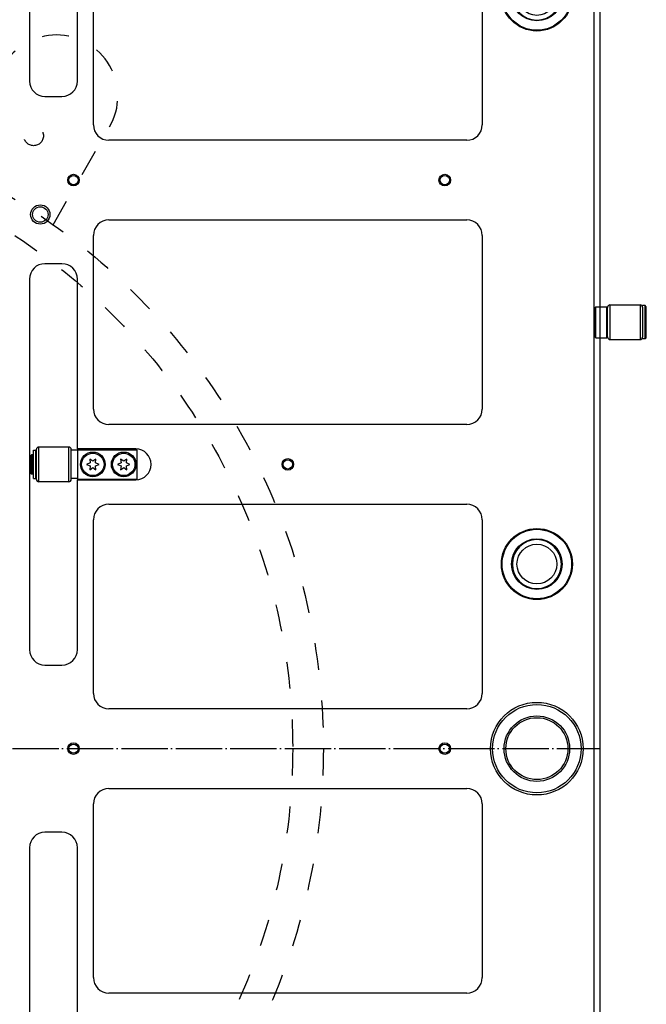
# Model space of a CAD drawing. Extents: x -1809 to 6113, y -4129 to 1471.
# Tile 156 of 197: x 3990 to 4152, y -1888 to -1633. Entities that reach past the tile are written whole.
import ezdxf

# ---------------------------------------------------------------- set-up
doc = ezdxf.new("R2010")
doc.units = 0
doc.linetypes.add('DASHED', pattern=[15, 7, -8])
doc.linetypes.add('DOT_CENTER', pattern=[14, 12, -1, 0, -1])
doc.layers.get('0').update_dxf_attribs({"linetype": 'CONTINUOUS'})
doc.layers.add('1', color=7, linetype='CONTINUOUS')

# ---------------------------------------------------------------- blocks, each defined once
blk = doc.blocks.new('E7018-24101__193', base_point=(4138.86, -1521.88))
at = {"color": 1, "linetype": 'CONTINUOUS'}
for p, q in [((4138.86, -2117.88), (4138.86, -1525.88)), ((3992.66, -1552.9), (3992.66, -1648.9)), ((4005.06, -1648.9), (4005.06, -1604.9)), ((4009.2, -1660.23), (4009.2, -1615.23)), ((4109.88, -1615.23), (4109.88, -1660.23)), ((3996.66, -1652.9), (4001.06, -1652.9)), ((4105.88, -1664.23), (4013.2, -1664.23)), ((4013.2, -1684.89), (4105.88, -1684.89)), ((4009.2, -1733.89), (4009.2, -1688.89)), ((4109.88, -1688.89), (4109.88, -1733.89)), ((4001.06, -1696.22), (3996.66, -1696.22)), ((3992.66, -1700.22), (3992.66, -1796.22)), ((4005.06, -1744.22), (4005.06, -1700.22)), ((4105.88, -1737.89), (4013.2, -1737.89)), ((4005.06, -1744.22), (4005.06, -1744.42)), ((4020.16, -1744.22), (4005.06, -1744.22)), ((4005.06, -1744.42), (4005.06, -1744.52)), ((4005.06, -1744.52), (4005.06, -1751.92)), ((4005.06, -1751.92), (4005.06, -1752.02)), ((4005.06, -1752.02), (4005.06, -1752.22)), ((4005.06, -1796.22), (4005.06, -1752.22)), ((4005.06, -1752.22), (4020.16, -1752.22)), ((4013.2, -1758.55), (4105.88, -1758.55)), ((4009.2, -1807.55), (4009.2, -1762.55)), ((4109.88, -1762.55), (4109.88, -1807.55)), ((3996.66, -1800.22), (4001.06, -1800.22)), ((4105.88, -1811.55), (4013.2, -1811.55)), ((4013.2, -1832.21), (4105.88, -1832.21)), ((4009.2, -1881.21), (4009.2, -1836.21)), ((4109.88, -1836.21), (4109.88, -1881.21)), ((4001.06, -1843.54), (3996.66, -1843.54)), ((3992.66, -1847.54), (3992.66, -1943.54)), ((4005.06, -1891.54), (4005.06, -1847.54)), ((4105.88, -1885.21), (4013.2, -1885.21))]:
    blk.add_line(p, q, dxfattribs=at)
for centre, radius in [((4124.03, -1626.73), 9.2), ((4124.03, -1626.73), 9), ((4124.03, -1626.73), 6.55), ((4004.06, -1674.56), 1.5), ((4004.06, -1674.56), 1.2), ((4100.18, -1674.56), 1.5), ((4100.18, -1674.56), 1.2), ((3995.46, -1683.48), 2.5), ((3995.46, -1683.48), 2), ((4059.54, -1748.22), 1.5), ((4059.54, -1748.22), 1.2), ((4124.03, -1774.05), 9.2), ((4124.03, -1774.05), 9), ((4124.03, -1774.05), 6.55), ((4004.06, -1821.88), 1.5), ((4004.06, -1821.88), 1.2), ((4100.18, -1821.88), 1.5), ((4100.18, -1821.88), 1.2)]:
    blk.add_circle(centre, radius, dxfattribs=at)
for centre, radius, start, end in [((4124.03, -1626.73), 6.35, 90, -90), ((4124.03, -1626.73), 6.35, -90, 90), ((3996.66, -1648.9), 4, 180, -90), ((4001.06, -1648.9), 4, -90, 0), ((4013.2, -1660.23), 4, 180, -90), ((4105.88, -1660.23), 4, -90, 0), ((4013.2, -1688.89), 4, 90, 180), ((4105.88, -1688.89), 4, 0, 90), ((3996.66, -1700.22), 4, 90, 180), ((4001.06, -1700.22), 4, 0, 90), ((4013.2, -1733.89), 4, 180, -90), ((4105.88, -1733.89), 4, -90, 0), ((4020.16, -1748.22), 4, -90, 90), ((4013.2, -1762.55), 4, 90, 180), ((4105.88, -1762.55), 4, 0, 90), ((4124.03, -1774.05), 6.35, 90, -90), ((4124.03, -1774.05), 6.35, -90, 90), ((3996.66, -1796.22), 4, 180, -90), ((4001.06, -1796.22), 4, -90, 0), ((4013.2, -1807.55), 4, 180, -90), ((4105.88, -1807.55), 4, -90, 0), ((4013.2, -1836.21), 4, 90, 180), ((4105.88, -1836.21), 4, 0, 90), ((3996.66, -1847.54), 4, 90, 180), ((4001.06, -1847.54), 4, 0, 90), ((4013.2, -1881.21), 4, 180, -90), ((4105.88, -1881.21), 4, -90, 0)]:
    blk.add_arc(centre, radius, start, end, dxfattribs=at)
blk = doc.blocks.new('23796-0S111__234', base_point=(4020.56, -1744.42))
at = {"color": 1, "linetype": 'CONTINUOUS'}
for p, q in [((4005.06, -1744.52), (4003.46, -1744.52)), ((4003.46, -1745.72), (4003.46, -1744.52)), ((4005.06, -1744.42), (4020.56, -1744.42)), ((4005.06, -1744.42), (4005.06, -1744.52)), ((4005.06, -1744.52), (4005.06, -1751.92)), ((4020.56, -1752.02), (4020.56, -1744.42)), ((3992.96, -1745.92), (3993.16, -1745.72)), ((3992.96, -1745.92), (3992.96, -1750.52)), ((3993.56, -1745.72), (3993.16, -1745.72)), ((3993.16, -1748.22), (3993.16, -1745.72)), ((3993.56, -1746.62), (3993.56, -1745.72)), ((3993.56, -1748.22), (3993.56, -1746.62)), ((3993.56, -1746.62), (3993.66, -1746.62)), ((3994.46, -1745.72), (3994.26, -1745.72)), ((3994.26, -1746.62), (3994.26, -1745.72)), ((3994.26, -1748.22), (3994.26, -1746.62)), ((4003.46, -1750.72), (4003.46, -1745.72)), ((3993.16, -1750.72), (3993.16, -1748.22)), ((3993.56, -1749.82), (3993.56, -1748.22)), ((3993.56, -1750.72), (3993.56, -1749.82)), ((3993.56, -1749.82), (3993.66, -1749.82)), ((3994.26, -1749.82), (3994.26, -1748.22)), ((3994.26, -1750.72), (3994.26, -1749.82)), ((3992.96, -1750.52), (3993.16, -1750.72)), ((3993.56, -1750.72), (3993.16, -1750.72)), ((3994.46, -1750.72), (3994.26, -1750.72)), ((4003.46, -1751.92), (4003.46, -1750.72)), ((4005.06, -1751.92), (4003.46, -1751.92)), ((4005.06, -1751.92), (4005.06, -1752.02)), ((4005.06, -1752.02), (4020.56, -1752.02))]:
    blk.add_line(p, q, dxfattribs=at)
for centre in [(4009.06, -1748.22), (4017.06, -1748.22)]:
    blk.add_circle(centre, 3.2, dxfattribs=at)
blk = doc.blocks.new('WASHER1__235', base_point=(3994.26, -1744.57))
at = {"color": 1, "linetype": 'CONTINUOUS'}
for p, q in [((3993.66, -1744.57), (3994.26, -1744.57)), ((3993.66, -1751.87), (3993.66, -1744.57)), ((3994.26, -1745.72), (3994.26, -1744.57)), ((3994.26, -1746.62), (3994.26, -1745.72)), ((3994.26, -1748.22), (3994.26, -1746.62)), ((3994.26, -1749.82), (3994.26, -1748.22)), ((3994.26, -1750.72), (3994.26, -1749.82)), ((3993.66, -1751.87), (3994.26, -1751.87)), ((3994.26, -1751.87), (3994.26, -1750.72))]:
    blk.add_line(p, q, dxfattribs=at)
blk = doc.blocks.new('BEARING_HK0509__236', base_point=(4003.46, -1743.72))
at = {"color": 1, "linetype": 'CONTINUOUS'}
for p, q in [((3994.46, -1752.12), (3994.46, -1744.32)), ((4002.86, -1743.72), (3995.06, -1743.72)), ((3995.06, -1752.72), (3995.06, -1743.72)), ((4002.86, -1752.72), (4002.86, -1743.72)), ((4003.46, -1744.52), (4003.46, -1744.32)), ((4003.46, -1745.72), (4003.46, -1744.52)), ((4003.46, -1750.72), (4003.46, -1745.72)), ((4002.86, -1752.72), (3995.06, -1752.72)), ((4003.46, -1751.92), (4003.46, -1750.72)), ((4003.46, -1752.12), (4003.46, -1751.92))]:
    blk.add_line(p, q, dxfattribs=at)
for centre, start, end in [((3995.06, -1744.32), 90, 180), ((4002.86, -1744.32), 0, 90), ((3995.06, -1752.12), 180, -90), ((4002.86, -1752.12), -90, 0)]:
    blk.add_arc(centre, 0.6, start, end, dxfattribs=at)
blk = doc.blocks.new('BEARING_ASSY2_6__237', base_point=(4020.56, -1743.72))
for name, p in [('23796-0S111__234', (4020.56, -1744.42)), ('WASHER1__235', (3994.26, -1744.57)), ('BEARING_HK0509__236', (4003.46, -1743.72))]:
    blk.add_blockref(name, p)
blk = doc.blocks.new('E2812-23753-0__242', base_point=(4152.36, -1707.09))
at = {"color": 1, "linetype": 'CONTINUOUS'}
for p, q in [((4138.86, -1708.89), (4139.06, -1708.89)), ((4152.06, -1707.09), (4151.36, -1707.09)), ((4151.36, -1707.49), (4151.36, -1707.09)), ((4151.36, -1707.49), (4151.36, -1708.89)), ((4151.36, -1708.89), (4151.36, -1713.89)), ((4152.06, -1715.69), (4152.06, -1707.09)), ((4152.36, -1707.39), (4152.06, -1707.09)), ((4152.36, -1715.39), (4152.36, -1707.39)), ((4138.86, -1713.89), (4139.06, -1713.89)), ((4151.36, -1713.89), (4151.36, -1715.29)), ((4151.36, -1715.69), (4151.36, -1715.29)), ((4152.06, -1715.69), (4151.36, -1715.69)), ((4152.36, -1715.39), (4152.06, -1715.69))]:
    blk.add_line(p, q, dxfattribs=at)
blk = doc.blocks.new('BEARING_HK0509__243', base_point=(4151.36, -1706.89))
at = {"color": 1, "linetype": 'CONTINUOUS'}
for p, q in [((4142.36, -1707.49), (4142.36, -1707.59)), ((4142.36, -1711.39), (4142.36, -1707.59)), ((4142.96, -1706.89), (4142.96, -1715.89)), ((4142.96, -1706.89), (4150.76, -1706.89)), ((4150.76, -1706.89), (4150.76, -1715.89)), ((4151.36, -1707.49), (4151.36, -1708.89)), ((4151.36, -1708.89), (4151.36, -1713.89)), ((4142.36, -1715.19), (4142.36, -1711.39)), ((4151.36, -1713.89), (4151.36, -1715.29)), ((4142.36, -1715.19), (4142.36, -1715.29)), ((4142.96, -1715.89), (4150.76, -1715.89))]:
    blk.add_line(p, q, dxfattribs=at)
for centre, start, end in [((4142.96, -1707.49), 90, 180), ((4150.76, -1707.49), 0, 90), ((4142.96, -1715.29), 180, -90), ((4150.76, -1715.29), -90, 0)]:
    blk.add_arc(centre, 0.6, start, end, dxfattribs=at)
blk = doc.blocks.new('24791-0S111__244', base_point=(4142.36, -1707.39))
at = {"color": 1, "linetype": 'CONTINUOUS'}
for p, q in [((4139.06, -1707.59), (4139.26, -1707.39)), ((4139.06, -1711.39), (4139.06, -1707.59)), ((4139.26, -1707.39), (4142.16, -1707.39)), ((4139.26, -1711.39), (4139.26, -1707.39)), ((4142.36, -1707.59), (4142.16, -1707.39)), ((4142.16, -1711.39), (4142.16, -1707.39)), ((4142.36, -1711.39), (4142.36, -1707.59)), ((4139.06, -1715.19), (4139.06, -1711.39)), ((4139.26, -1715.39), (4139.26, -1711.39)), ((4142.16, -1715.39), (4142.16, -1711.39)), ((4142.36, -1715.19), (4142.36, -1711.39)), ((4139.06, -1715.19), (4139.26, -1715.39)), ((4139.26, -1715.39), (4142.16, -1715.39)), ((4142.36, -1715.19), (4142.16, -1715.39))]:
    blk.add_line(p, q, dxfattribs=at)
blk = doc.blocks.new('BEARING_ASSY1_7__245', base_point=(4152.36, -1706.89))
for name, p in [('E2812-23753-0__242', (4152.36, -1707.09)), ('24791-0S111__244', (4142.36, -1707.39)), ('BEARING_HK0509__243', (4151.36, -1706.89))]:
    blk.add_blockref(name, p)
blk = doc.blocks.new('BEARINGS__258', base_point=(4152.36, -1569.57))
for name, p in [('BEARING_ASSY1_7__245', (4152.36, -1706.89)), ('BEARING_ASSY2_6__237', (4020.56, -1743.72))]:
    blk.add_blockref(name, p)
blk = doc.blocks.new('0515-2034_M3X12_10__274', base_point=(4019.96, -1745.32))
at = {"color": 1, "linetype": 'CONTINUOUS'}
for p, q in [((4017.06, -1747.42), (4016.26, -1746.83)), ((4016.26, -1746.83), (4016.37, -1747.82)), ((4017.86, -1746.83), (4017.06, -1747.42)), ((4017.75, -1747.82), (4017.86, -1746.83)), ((4016.37, -1747.82), (4015.46, -1748.22)), ((4015.46, -1748.22), (4016.37, -1748.62)), ((4016.37, -1748.62), (4016.26, -1749.6)), ((4016.26, -1749.6), (4017.06, -1749.02)), ((4017.06, -1749.02), (4017.86, -1749.6)), ((4018.66, -1748.22), (4017.75, -1747.82)), ((4017.75, -1748.62), (4018.66, -1748.22)), ((4017.86, -1749.6), (4017.75, -1748.62))]:
    blk.add_line(p, q, dxfattribs=at)
blk.add_circle((4017.06, -1748.22), 2.9, dxfattribs=at)
blk = doc.blocks.new('0515-2034_M3X12_13__275', base_point=(4011.96, -1745.32))
at = {"color": 1, "linetype": 'CONTINUOUS'}
for p, q in [((4009.06, -1747.42), (4008.26, -1746.83)), ((4008.26, -1746.83), (4008.37, -1747.82)), ((4009.86, -1746.83), (4009.06, -1747.42)), ((4009.75, -1747.82), (4009.86, -1746.83)), ((4008.37, -1747.82), (4007.46, -1748.22)), ((4007.46, -1748.22), (4008.37, -1748.62)), ((4008.37, -1748.62), (4008.26, -1749.6)), ((4008.26, -1749.6), (4009.06, -1749.02)), ((4009.06, -1749.02), (4009.86, -1749.6)), ((4010.66, -1748.22), (4009.75, -1747.82)), ((4009.75, -1748.62), (4010.66, -1748.22)), ((4009.86, -1749.6), (4009.75, -1748.62))]:
    blk.add_line(p, q, dxfattribs=at)
blk.add_circle((4009.06, -1748.22), 2.9, dxfattribs=at)
blk = doc.blocks.new('SCREWSET_STIFFENER__280', base_point=(4019.96, -1598))
for name, p in [('0515-2034_M3X12_13__275', (4011.96, -1745.32)), ('0515-2034_M3X12_10__274', (4019.96, -1745.32))]:
    blk.add_blockref(name, p)
blk = doc.blocks.new('21791-0S112__281', base_point=(4136.03, -1809.88))
at = {"color": 1, "linetype": 'CONTINUOUS'}
for radius in [12, 11.45, 8.49, 8.02]:
    blk.add_circle((4124.03, -1821.88), radius, dxfattribs=at)
blk = doc.blocks.new('BUSHINGS_INTERFACE__284', base_point=(4136.03, -1736.22))
blk.add_blockref('21791-0S112__281', (4136.03, -1809.88))
blk = doc.blocks.new('6960-0041-0_5__286', base_point=(4130.38, -1767.7))
at = {"color": 1, "linetype": 'CONTINUOUS'}
blk.add_circle((4124.03, -1774.05), 5.15, dxfattribs=at)
for start, end in [(90, -90), (-90, 90)]:
    blk.add_arc((4124.03, -1774.05), 6.35, start, end, dxfattribs=at)
blk = doc.blocks.new('6960-0041-0_4__287', base_point=(4130.38, -1620.38))
at = {"color": 1, "linetype": 'CONTINUOUS'}
blk.add_circle((4124.03, -1626.73), 5.15, dxfattribs=at)
for start, end in [(90, -90), (-90, 90)]:
    blk.add_arc((4124.03, -1626.73), 6.35, start, end, dxfattribs=at)
blk = doc.blocks.new('HOLEPLUGS__293', base_point=(4130.38, -1546.72))
for name, p in [('6960-0041-0_4__287', (4130.38, -1620.38)), ('6960-0041-0_5__286', (4130.38, -1767.7))]:
    blk.add_blockref(name, p)
blk = doc.blocks.new('SMALLPARTS__301', base_point=(4152.36, -1481.88))
for name, p in [('HOLEPLUGS__293', (4130.38, -1546.72)), ('BEARINGS__258', (4152.36, -1569.57)), ('SCREWSET_STIFFENER__280', (4019.96, -1598)), ('BUSHINGS_INTERFACE__284', (4136.03, -1736.22))]:
    blk.add_blockref(name, p)
blk = doc.blocks.new('E7018-64101__302', base_point=(4152.36, -1481.88))
for name, p in [('SMALLPARTS__301', (4152.36, -1481.88)), ('E7018-24101__193', (4138.86, -1521.88))]:
    blk.add_blockref(name, p)
blk = doc.blocks.new('DUT_BOARD__303', base_point=(4109.88, -1537.57))
at = {"color": 1, "linetype": 'CONTINUOUS'}
for p, q in [((4009.2, -1660.23), (4009.2, -1615.23)), ((4109.88, -1615.23), (4109.88, -1660.23)), ((4105.88, -1664.23), (4013.2, -1664.23)), ((4013.2, -1684.89), (4105.88, -1684.89)), ((4009.2, -1733.89), (4009.2, -1688.89)), ((4109.88, -1688.89), (4109.88, -1733.89)), ((4105.88, -1737.89), (4013.2, -1737.89)), ((4013.2, -1758.55), (4105.88, -1758.55)), ((4009.2, -1807.55), (4009.2, -1762.55)), ((4109.88, -1762.55), (4109.88, -1807.55)), ((4105.88, -1811.55), (4013.2, -1811.55)), ((4013.2, -1832.21), (4105.88, -1832.21)), ((4009.2, -1881.21), (4009.2, -1836.21)), ((4109.88, -1836.21), (4109.88, -1881.21)), ((4105.88, -1885.21), (4013.2, -1885.21))]:
    blk.add_line(p, q, dxfattribs=at)
for centre, start, end in [((4013.2, -1660.23), 180, -90), ((4105.88, -1660.23), -90, 0), ((4013.2, -1688.89), 90, 180), ((4105.88, -1688.89), 0, 90), ((4013.2, -1733.89), 180, -90), ((4105.88, -1733.89), -90, 0), ((4013.2, -1762.55), 90, 180), ((4105.88, -1762.55), 0, 90), ((4013.2, -1807.55), 180, -90), ((4105.88, -1807.55), -90, 0), ((4013.2, -1836.21), 90, 180), ((4105.88, -1836.21), 0, 90), ((4013.2, -1881.21), 180, -90), ((4105.88, -1881.21), -90, 0)]:
    blk.add_arc(centre, 4, start, end, dxfattribs=at)
blk = doc.blocks.new('STIFF_ASSY_DUTBD__304', base_point=(4152.36, -1481.88))
for name, p in [('E7018-64101__302', (4152.36, -1481.88)), ('DUT_BOARD__303', (4109.88, -1537.57))]:
    blk.add_blockref(name, p)
blk = doc.blocks.new('A1__382', base_point=(4152.36, -1481.88))
blk.add_blockref('STIFF_ASSY_DUTBD__304', (4152.36, -1481.88))
blk = doc.blocks.new('FRONT1__383', base_point=(4152.36, -1481.88))
blk.add_blockref('A1__382', (4152.36, -1481.88))
blk = doc.blocks.new('L1__384', base_point=(4152.36, -1481.88))
blk.add_blockref('FRONT1__383', (4152.36, -1481.88))
blk = doc.blocks.new('HEADPLATE_EG__1061', base_point=(3354.3, -2191.02))
at = {"layer": '1', "color": 7, "linetype": 'CONTINUOUS'}
blk.add_line((4140.31, -1269.43), (4140.31, -1958.53), dxfattribs=at)
at = {"layer": '1', "color": 7, "linetype": 'DASHED'}
blk.add_line((3998.77, -1686.12), (4013.41, -1660.77), dxfattribs=at)
at = {"layer": '1', "color": 1, "linetype": 'DOT_CENTER'}
blk.add_line((3663.94, -1821.88), (4140.19, -1821.88), dxfattribs=at)
at = {"layer": '1', "color": 7, "linetype": 'DASHED'}
for centre, radius in [((3902.06, -1821.88), 166.69), ((3993.73, -1663.1), 2.54), ((3902.06, -1821.88), 158.75)]:
    blk.add_circle(centre, radius, dxfattribs=at)
blk.add_arc((3999.66, -1652.83), 15.87, -30, 150, dxfattribs=at)

msp = doc.modelspace()

# ---------------------------------------------------------------- block references
msp.add_blockref('L1__384', (4152.36, -1481.88))
at = {"layer": '1'}
msp.add_blockref('HEADPLATE_EG__1061', (3354.3, -2191.02), dxfattribs=at)

doc.saveas('drawing.dxf')
